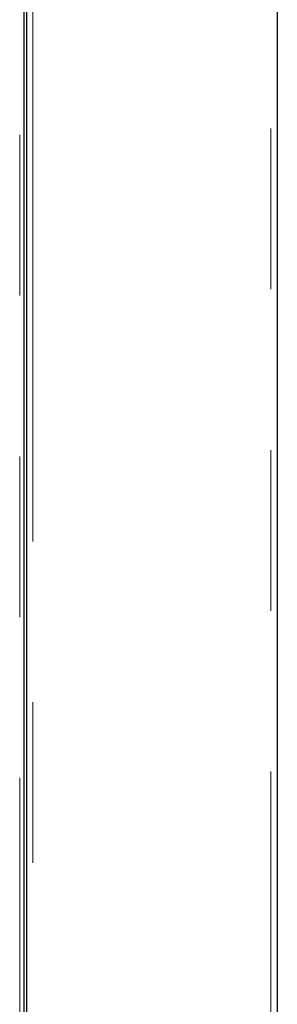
# Model space of a CAD drawing. Header units: millimetres. Extents: x 25 to 243, y 63 to 146.
# Tile 69 of 70: x 241.43 to 243.46, y 70.75 to 78.53. Entities that reach past the tile are written whole.
import ezdxf

# ---------------------------------------------------------------- set-up
doc = ezdxf.new("R2010")
doc.units = ezdxf.units.MM
doc.linetypes.add('PHANTOM', pattern=[12.7, 6.35, -1.27, 1.27, -1.27, 1.27, -1.27])

msp = doc.modelspace()

# ---------------------------------------------------------------- linework, layer by layer
at = {"color": 8, "linetype": 'PHANTOM', "lineweight": 18}
for p, q in [((241.5346, 93.4532), (241.5346, 66.2353)), ((243.4146, 66.2353), (243.4146, 93.4532)), ((241.431, 66.1853), (241.431, 90.0353))]:
    msp.add_line(p, q, dxfattribs=at)
at = {"color": 7, "linetype": 'Continuous', "lineweight": 25}
for p, q in [((241.4846, 93.4212), (241.4846, 66.2244)), ((243.4646, 93.4353), (243.4646, 66.2353)), ((241.4646, 90.0353), (241.4646, 66.1853))]:
    msp.add_line(p, q, dxfattribs=at)

doc.saveas('drawing.dxf')
